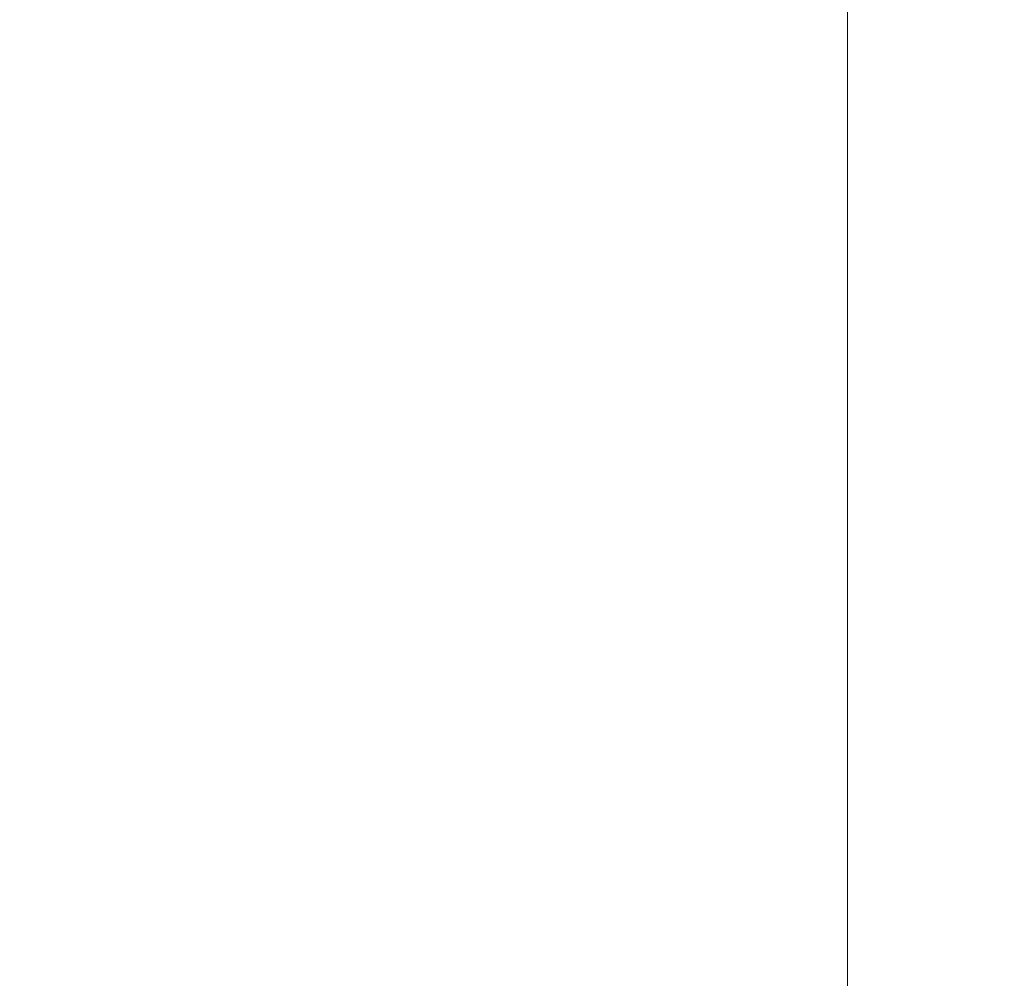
# Model space of a CAD drawing. Header units: millimetres. Extents: x -276 to 275, y -103 to 102.
# Tile 212 of 256: x 0.6742 to 0.6986, y -10.9333 to -10.9095. Entities that reach past the tile are written whole.
import ezdxf

# ---------------------------------------------------------------- set-up
doc = ezdxf.new("R2010")
doc.units = ezdxf.units.MM
doc.layers.add('G-IMPT', color=8, linetype='Continuous')

# ---------------------------------------------------------------- blocks, each defined once
blk = doc.blocks.new('QS5229_dwg-56015-View 1')
at = {"layer": 'G-IMPT', "lineweight": 9}
mesh = blk.add_polyface(dxfattribs=at)
corners = [(-43.652377, 144.999997, -10.930236), (-43.269184, 144.999997, 12.360325), (-31.292051, 144.999997, 32.338949), (-10.930236, 144.999997, 43.652377), (12.360325, 144.999997, 43.269184), (32.338949, 144.999997, 31.292051), (43.652377, 144.999997, 10.930236), (43.652377, 146.250003, 10.930236), (43.652377, 147.499999, 10.930236), (43.652377, 148.749996, 10.930236), (43.652377, 150.000001, 10.930236), (32.338949, 150.000001, 31.292051), (12.360325, 150.000001, 43.269184), (-10.930236, 150.000001, 43.652377), (-31.292051, 150.000001, 32.338949), (-43.269184, 150.000001, 12.360325), (-43.652377, 150.000001, -10.930236), (-43.652377, 148.749996, -10.930236), (-43.652377, 147.499999, -10.930236), (-43.652377, 146.250003, -10.930236), (-43.414292, 144.999997, 3.540564), (-43.414292, 150.000001, 3.540564), (36.62316, 150.000001, 23.581359), (36.623162, 144.999997, 23.581359), (-37.280619, 144.999997, 22.349637), (-37.280619, 150.000001, 22.349637), (-21.111143, 150.000001, 37.995662), (-21.111143, 144.999997, 37.995662), (0.715044, 144.999997, 43.460778), (0.715044, 150.000001, 43.460778), (22.349637, 144.999997, 37.280619), (22.349637, 150.000001, 37.280619)]
mesh.append_faces([[corners[k] for k in face] for face in [(22, 8, 9, 10)]], dxfattribs={"vtx0": -1})
mesh.append_faces([[corners[k] for k in face] for face in [(11, 5, 22)]], dxfattribs={"vtx0": -1, "vtx1": -1})
mesh.append_faces([[corners[k] for k in face] for face in [(18, 20, 21), (23, 8, 22)]], dxfattribs={"vtx0": -1, "vtx1": -1, "vtx2": -1})
mesh.append_faces([[corners[k] for k in face] for face in [(22, 5, 23)]], dxfattribs={"vtx0": -1, "vtx2": -1})
mesh.append_faces([[corners[k] for k in face] for face in [(7, 8, 23, 6)]], dxfattribs={"vtx1": -1})
mesh.append_faces([[corners[k] for k in face] for face in [(20, 1, 15, 21), (25, 15, 1, 24), (14, 25, 24, 2), (27, 3, 13, 26), (2, 27, 26, 14), (29, 13, 3, 28), (31, 12, 4, 30), (11, 31, 30, 5), (28, 4, 12, 29)]], dxfattribs={"vtx1": -1, "vtx3": -1})
mesh.append_faces([[corners[k] for k in face] for face in [(19, 0, 20, 18)]], dxfattribs={"vtx2": -1})
mesh.append_faces([[corners[k] for k in face] for face in [(21, 16, 17, 18)]], dxfattribs={"vtx3": -1})
mesh = blk.add_polyface(dxfattribs=at)
corners = [(0.694712, 144.063345, -11), (0.694712, 144.063345, -9.5), (-0.57353, 144.133308, -9.5), (-0.57353, 144.133308, -11)]
mesh.append_faces([[corners[k] for k in face] for face in [(0, 1, 2, 3)]])
mesh = blk.add_polyface(dxfattribs=at)
corners = [(1.268242, 142.930038, -11), (1.268242, 142.930038, -9.5), (0.694712, 144.063345, -9.5), (0.694712, 144.063345, -11)]
mesh.append_faces([[corners[k] for k in face] for face in [(0, 1, 2, 3)]])

msp = doc.modelspace()

# ---------------------------------------------------------------- block references
at = {"layer": 'G-IMPT', "lineweight": 9, "extrusion": (0, 1, 0), "rotation": 180}
msp.add_blockref('QS5229_dwg-56015-View 1', (0, 150.121617, 0.000074), dxfattribs=at)

doc.saveas('drawing.dxf')
